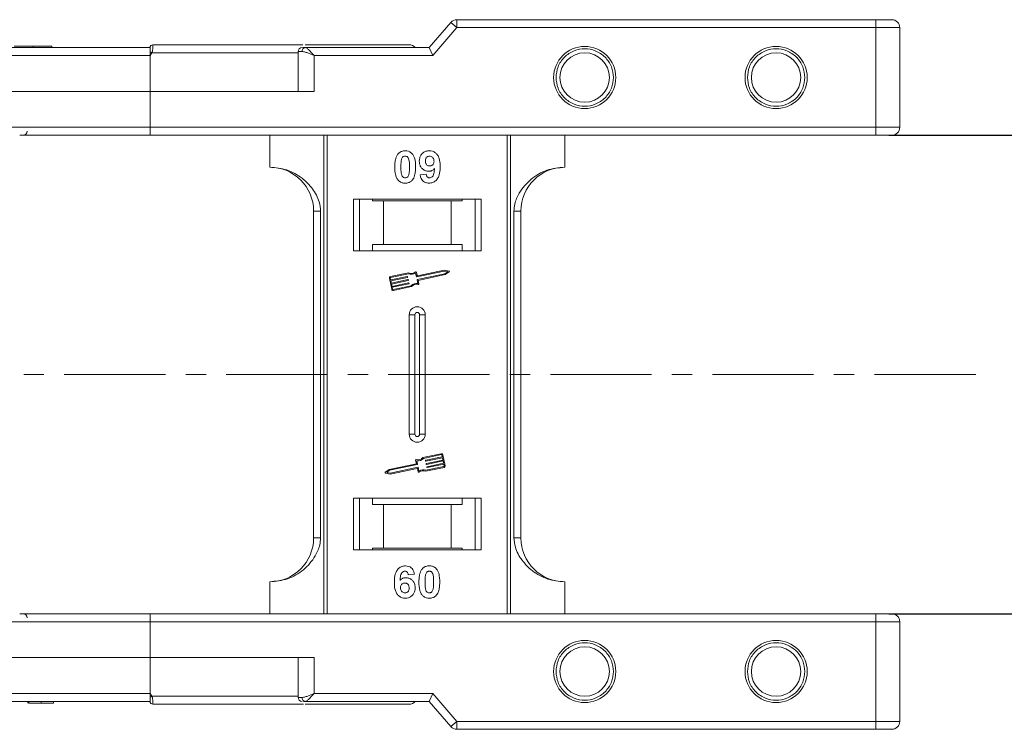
# Model space of a CAD drawing. Header units: millimetres. Extents: x 1675 to 3137, y 343 to 1376.
# Tile 30 of 84: x 2854 to 2977, y 602 to 691. Entities that reach past the tile are written whole.
import ezdxf

# ---------------------------------------------------------------- set-up
doc = ezdxf.new("R2010")
doc.units = ezdxf.units.MM
doc.linetypes.add('CENTERX2', pattern=[20.32, 12.7, -2.54, 2.54, -2.54])
doc.styles.get("Standard").update_dxf_attribs({"font": '仿宋_GB2312.ttf', "width": 0.8})
doc.dimstyles.new('副本 ISO-45.1', dxfattribs={"dimtxt": 10, "dimasz": 9, "dimexe": 6.5, "dimexo": 0.625, "dimgap": 2.5, "dimtad": 1, "dimdsep": 46, "dimtxsty": 'Standard', "dimcen": 2.5, "dimadec": 0, "dimazin": 0, "dimtfac": 1, "dimtmove": 0, "dimatfit": 3, "dimfxl": 0, "dimarcsym": 0})

# ---------------------------------------------------------------- blocks, each defined once
blk = doc.blocks.new('*D2417')
at = {"color": 0, "lineweight": -2}
for p, q in [((2962.63, 676.94), (3016.11, 676.94)), ((3009.61, 625.94), (3009.61, 667.94)), ((2962.63, 616.94), (3016.11, 616.94))]:
    blk.add_line(p, q, dxfattribs=at)
at = {"color": 0, "lineweight": 9}
for points in [[(3008.11, 667.94), (3011.11, 667.94), (3009.61, 676.94)], [(3008.11, 625.94), (3011.11, 625.94), (3009.61, 616.94)]]:
    blk.add_solid(points, dxfattribs=at)
at = {"layer": 'Defpoints', "color": 0, "lineweight": 9}
for p in [(2962.01, 676.94), (3009.61, 676.94), (2962.01, 616.94)]:
    blk.add_point(p, dxfattribs=at)
at = {"color": 0, "lineweight": 9, "insert": (3002.11, 646.94), "char_height": 10, "attachment_point": 5, "rotation": 90}
blk.add_mtext('60', dxfattribs=at)

msp = doc.modelspace()

# ---------------------------------------------------------------- linework, layer by layer
at = {"color": 7, "linetype": 'Continuous', "lineweight": 15}
for p, q in [((2907.707, 691.087), (2905.006, 687.936)), ((2905.466, 686.936), (2908.466, 690.436)), ((2908.466, 690.436), (2907.707, 691.087)), ((2908.466, 690.436), (2908.466, 691.436)), ((2961.006, 691.436), (2908.466, 691.436)), ((2908.466, 690.436), (2961.006, 690.436)), ((2961.006, 690.436), (2961.006, 691.436)), ((2961.006, 690.436), (2961.006, 677.936)), ((2964.006, 690.436), (2961.006, 690.436)), ((2964.006, 677.936), (2964.006, 690.436)), ((2870.006, 687.936), (2821.3, 687.936)), ((2855.321, 687.936), (2855.321, 688.136)), ((2857.686, 687.936), (2857.686, 688.136)), ((2870.006, 687.934), (2870.006, 687.936)), ((2870.356, 688.286), (2870.356, 688.286)), ((2905.006, 687.936), (2889.451, 687.936)), ((2905.006, 687.936), (2905.466, 686.936)), ((2822.418, 686.936), (2870.006, 686.936)), ((2870.24, 687.286), (2870.006, 686.936)), ((2870.006, 686.936), (2870.006, 682.436)), ((2888.569, 687.286), (2870.24, 687.286)), ((2888.569, 687.436), (2888.569, 682.436)), ((2889.078, 687.436), (2888.569, 687.436)), ((2890.569, 686.936), (2905.466, 686.936)), ((2890.569, 682.436), (2890.569, 686.936)), ((2870.006, 682.436), (2850.594, 682.436)), ((2870.006, 677.936), (2870.006, 682.436)), ((2870.006, 682.436), (2890.569, 682.436)), ((2870.006, 677.936), (2852.594, 677.936)), ((2961.006, 677.936), (2870.006, 677.936)), ((2870.006, 676.936), (2870.006, 677.936)), ((2964.006, 677.936), (2961.006, 677.936)), ((2961.006, 676.936), (2961.006, 677.936)), ((2961.006, 676.936), (2870.006, 676.936)), ((2885.006, 676.936), (2885.006, 672.936)), ((2891.799, 676.936), (2891.799, 616.936)), ((2892.218, 616.936), (2892.218, 676.936)), ((2914.794, 676.936), (2914.794, 616.936)), ((2915.213, 616.936), (2915.213, 676.936)), ((2922.006, 672.936), (2922.006, 676.936)), ((2903.865, 671.98), (2904.634, 672.065)), ((2911.506, 668.936), (2895.506, 668.936)), ((2895.506, 668.936), (2895.506, 662.436)), ((2896.256, 668.936), (2896.256, 662.436)), ((2897.892, 668.736), (2897.892, 668.936)), ((2899.256, 668.736), (2897.892, 668.736)), ((2899.256, 663.236), (2899.256, 668.736)), ((2907.756, 668.736), (2899.256, 668.736)), ((2907.756, 668.736), (2907.756, 663.236)), ((2909.12, 668.736), (2907.756, 668.736)), ((2909.12, 668.936), (2909.12, 668.736)), ((2910.756, 662.436), (2910.756, 668.936)), ((2911.506, 662.436), (2911.506, 668.936)), ((2890.506, 667.436), (2891.391, 667.436)), ((2890.506, 667.436), (2890.506, 626.436)), ((2891.391, 626.436), (2891.391, 667.436)), ((2915.621, 667.436), (2915.621, 626.436)), ((2916.506, 667.436), (2915.621, 667.436)), ((2916.506, 626.436), (2916.506, 667.436)), ((2897.892, 663.236), (2899.256, 663.236)), ((2897.892, 662.436), (2897.892, 663.236)), ((2899.256, 663.236), (2907.756, 663.236)), ((2907.756, 663.236), (2909.12, 663.236)), ((2909.12, 663.236), (2909.12, 662.436)), ((2895.506, 662.436), (2911.506, 662.436)), ((2902.424, 659.689), (2900.145, 659.208)), ((2902.412, 659.567), (2900.17, 659.093)), ((2903.398, 659.205), (2903.305, 659.649)), ((2903.489, 659.344), (2903.401, 659.76)), ((2906.895, 659.914), (2903.433, 659.182)), ((2903.506, 658.838), (2906.967, 659.569)), ((2906.894, 660.033), (2903.524, 659.321)), ((2903.616, 658.741), (2907.015, 659.459)), ((2907.495, 659.916), (2906.894, 660.033)), ((2907.337, 659.827), (2906.895, 659.914)), ((2906.967, 659.569), (2907.337, 659.827)), ((2907.015, 659.459), (2907.517, 659.81)), ((2900.01, 658.999), (2900.301, 657.62)), ((2900.124, 659.023), (2900.173, 658.794)), ((2900.173, 658.794), (2902.256, 659.234)), ((2902.28, 659.119), (2900.197, 658.679)), ((2900.197, 658.679), (2900.258, 658.391)), ((2900.258, 658.391), (2902.341, 658.831)), ((2902.365, 658.716), (2900.282, 658.276)), ((2900.282, 658.276), (2900.343, 657.989)), ((2900.343, 657.989), (2902.425, 658.429)), ((2902.45, 658.314), (2900.367, 657.874)), ((2902.29, 659.211), (2902.302, 659.153)), ((2902.375, 658.809), (2902.387, 658.751)), ((2902.46, 658.407), (2902.472, 658.349)), ((2903.577, 658.359), (2903.483, 658.803)), ((2903.71, 658.296), (2903.616, 658.741)), ((2900.367, 657.874), (2900.416, 657.645)), ((2900.485, 657.599), (2902.728, 658.073)), ((2900.51, 657.484), (2902.788, 657.966)), ((2902.506, 654.436), (2902.506, 639.436)), ((2902.506, 654.436), (2903.221, 654.436)), ((2903.221, 654.436), (2903.221, 639.436)), ((2903.791, 639.436), (2903.791, 654.436)), ((2904.506, 654.436), (2903.791, 654.436)), ((2904.506, 639.436), (2904.506, 654.436)), ((2903.221, 639.436), (2902.506, 639.436)), ((2904.506, 639.436), (2903.791, 639.436)), ((2903.302, 636.191), (2903.396, 635.746)), ((2903.435, 636.129), (2903.529, 635.685)), ((2906.502, 637.003), (2904.224, 636.522)), ((2906.527, 636.888), (2904.284, 636.414)), ((2904.552, 636.081), (2904.54, 636.138)), ((2904.562, 636.173), (2906.645, 636.613)), ((2906.669, 636.498), (2904.587, 636.058)), ((2904.647, 635.771), (2906.73, 636.211)), ((2906.754, 636.096), (2904.672, 635.656)), ((2906.645, 636.613), (2906.596, 636.843)), ((2906.73, 636.211), (2906.669, 636.498)), ((2907.003, 635.488), (2906.711, 636.867)), ((2906.815, 635.809), (2906.754, 636.096)), ((2899.997, 635.028), (2899.495, 634.677)), ((2900.045, 634.918), (2899.675, 634.66)), ((2899.675, 634.66), (2900.118, 634.574)), ((2903.396, 635.746), (2899.997, 635.028)), ((2903.506, 635.65), (2900.045, 634.918)), ((2900.118, 634.574), (2903.579, 635.305)), ((2900.118, 634.454), (2903.488, 635.166)), ((2903.523, 635.143), (2903.611, 634.727)), ((2903.614, 635.282), (2903.707, 634.838)), ((2904.588, 634.798), (2906.867, 635.279)), ((2904.6, 634.92), (2906.842, 635.394)), ((2904.637, 635.679), (2904.625, 635.736)), ((2904.722, 635.276), (2904.71, 635.334)), ((2904.732, 635.369), (2906.815, 635.809)), ((2906.839, 635.694), (2904.757, 635.254)), ((2906.888, 635.464), (2906.839, 635.694)), ((2899.517, 634.572), (2900.118, 634.454)), ((2911.506, 631.436), (2895.506, 631.436)), ((2895.506, 631.436), (2895.506, 624.936)), ((2896.256, 631.436), (2896.256, 624.936)), ((2897.892, 630.636), (2897.892, 631.436)), ((2909.12, 631.436), (2909.12, 630.636)), ((2910.756, 624.936), (2910.756, 631.436)), ((2911.506, 624.936), (2911.506, 631.436)), ((2899.256, 630.636), (2897.892, 630.636)), ((2899.256, 625.136), (2899.256, 630.636)), ((2907.756, 630.636), (2899.256, 630.636)), ((2907.756, 630.636), (2907.756, 625.136)), ((2909.12, 630.636), (2907.756, 630.636)), ((2890.506, 626.436), (2891.391, 626.436)), ((2915.621, 626.436), (2916.506, 626.436)), ((2895.506, 624.936), (2911.506, 624.936)), ((2897.892, 625.136), (2899.256, 625.136)), ((2897.892, 624.936), (2897.892, 625.136)), ((2899.256, 625.136), (2907.756, 625.136)), ((2907.756, 625.136), (2909.12, 625.136)), ((2909.12, 625.136), (2909.12, 624.936)), ((2903.147, 621.892), (2902.378, 621.808)), ((2885.006, 616.936), (2885.006, 620.936)), ((2922.006, 620.936), (2922.006, 616.936)), ((2870.006, 616.936), (2870.006, 615.936)), ((2870.006, 616.936), (2961.006, 616.936)), ((2961.006, 615.936), (2961.006, 616.936)), ((2852.594, 615.936), (2870.006, 615.936)), ((2870.006, 611.436), (2870.006, 615.936)), ((2870.006, 615.936), (2961.006, 615.936)), ((2961.006, 615.936), (2961.006, 603.436)), ((2961.006, 615.936), (2964.006, 615.936)), ((2964.006, 603.436), (2964.006, 615.936)), ((2850.594, 611.436), (2870.006, 611.436)), ((2890.569, 611.436), (2870.006, 611.436)), ((2870.006, 611.436), (2870.006, 606.936)), ((2888.569, 611.436), (2888.569, 606.436)), ((2890.569, 606.936), (2890.569, 611.436)), ((2870.006, 606.936), (2822.418, 606.936)), ((2870.006, 606.936), (2870.24, 606.586)), ((2870.24, 606.586), (2888.569, 606.586)), ((2889.078, 606.436), (2888.569, 606.436)), ((2905.466, 606.936), (2890.569, 606.936)), ((2905.006, 605.936), (2905.466, 606.936)), ((2908.466, 603.436), (2905.466, 606.936)), ((2821.3, 605.936), (2870.006, 605.936)), ((2854.673, 605.936), (2854.673, 605.736)), ((2854.782, 605.936), (2854.782, 605.736)), ((2856.333, 605.936), (2856.333, 605.736)), ((2857.878, 605.936), (2857.878, 605.736)), ((2870.356, 605.586), (2870.356, 605.586)), ((2889.239, 605.936), (2889.451, 605.936)), ((2889.451, 605.936), (2905.006, 605.936)), ((2905.006, 605.936), (2907.707, 602.786)), ((2907.707, 602.786), (2908.466, 603.436)), ((2961.006, 603.436), (2908.466, 603.436)), ((2908.466, 603.436), (2908.466, 602.436)), ((2961.006, 603.436), (2964.006, 603.436)), ((2961.006, 602.436), (2961.006, 603.436)), ((2908.466, 602.436), (2961.006, 602.436))]:
    msp.add_line(p, q, dxfattribs=at)
at = {"color": 1, "linetype": 'CENTERX2', "lineweight": 13}
msp.add_line((2973.536, 646.936), (2135.453, 646.936), dxfattribs=at)
at = {"color": 7, "linetype": 'Continuous', "lineweight": 15}
for centre, radius in [((2924.506, 684.186), 3.9), ((2948.506, 684.186), 3.9), ((2924.506, 684.186), 3.1), ((2948.506, 684.186), 3.1), ((2924.506, 609.686), 3.9), ((2924.506, 609.686), 3.1), ((2948.506, 609.686), 3.9), ((2948.506, 609.686), 3.1)]:
    msp.add_circle(centre, radius, dxfattribs=at)
for centre, radius, start, end in [((2908.466, 690.436), 1, 90, 139.39871), ((2963.006, 690.436), 1, 0, 90), ((2870.356, 687.936), 0.35, 89.99809, 179.99959), ((2889.069, 687.436), 0.5, 90, 180), ((2889.526, 687.492), 0.451, 99.5202, 187.08135), ((2902.506, 687.286), 1, 41.2946, 90), ((2834.462, 620.359), 75.89, 61.87179, 62.07191), ((2963.006, 677.936), 1, 270, 0), ((2854.078, 677.436), 0.5, 270, 0), ((2885.006, 667.436), 5.5, 0, 90), ((2922.006, 667.436), 5.5, 90, 180), ((2902.777, 660.487), 0.99, 248.37041, 302.16635), ((2902.777, 660.487), 0.873, 246.11204, 307.44471), ((2903.344, 659.748), 0.0587, 11.9297, 127.44471), ((2907.484, 659.858), 0.0587, 304.95116, 78.90824), ((2900.182, 659.036), 0.176, 101.9297, 191.9297), ((2900.182, 659.036), 0.0587, 101.9297, 191.9297), ((2902.262, 659.205), 0.0294, 11.9297, 101.9297), ((2902.274, 659.147), 0.0294, 281.9297, 11.9297), ((2902.347, 658.803), 0.0294, 11.9297, 101.9297), ((2902.359, 658.745), 0.0294, 281.9297, 11.9297), ((2902.432, 658.4), 0.0294, 11.9297, 101.9297), ((2902.444, 658.343), 0.0294, 281.9297, 11.9297), ((2903.434, 657.379), 0.99, 81.69305, 135.48899), ((2903.434, 657.379), 0.873, 76.41469, 137.74736), ((2903.427, 659.211), 0.0294, 191.9297, 281.9297), ((2903.512, 658.809), 0.0294, 101.9297, 191.9297), ((2903.518, 659.35), 0.0294, 191.9297, 281.9297), ((2903.653, 658.284), 0.0587, 256.41469, 11.9297), ((2900.473, 657.657), 0.176, 191.9297, 281.9297), ((2900.473, 657.657), 0.0587, 191.9297, 281.9297), ((2903.506, 654.436), 1, 0, 180), ((2903.506, 654.436), 0.285, 0, 180), ((2903.506, 639.436), 1, 180, 0), ((2903.506, 639.436), 0.285, 180, 0), ((2903.359, 636.203), 0.0587, 76.41469, 191.9297), ((2903.578, 637.108), 0.873, 256.41469, 317.74736), ((2903.578, 637.108), 0.99, 261.69305, 315.48899), ((2904.568, 636.144), 0.0294, 101.9297, 191.9297), ((2904.581, 636.087), 0.0294, 191.9297, 281.9297), ((2906.539, 636.831), 0.176, 11.9297, 101.9297), ((2906.539, 636.831), 0.0587, 11.9297, 101.9297), ((2899.529, 634.629), 0.0587, 124.95116, 258.90824), ((2903.494, 635.137), 0.0294, 11.9297, 101.9297), ((2903.5, 635.678), 0.0294, 281.9297, 11.9297), ((2903.585, 635.276), 0.0294, 11.9297, 101.9297), ((2903.668, 634.74), 0.0587, 191.9297, 307.44471), ((2904.235, 634), 0.873, 66.11204, 127.44471), ((2904.235, 634), 0.99, 68.37041, 122.16635), ((2904.653, 635.742), 0.0294, 101.9297, 191.9297), ((2904.665, 635.685), 0.0294, 191.9297, 281.9297), ((2904.738, 635.34), 0.0294, 101.9297, 191.9297), ((2904.75, 635.282), 0.0294, 191.9297, 281.9297), ((2906.83, 635.452), 0.0587, 281.9297, 11.9297), ((2906.83, 635.452), 0.176, 281.9297, 11.9297), ((2885.006, 626.436), 5.5, 270, 0), ((2922.006, 626.436), 5.5, 180, 270), ((2854.078, 616.436), 0.5, 0, 90), ((2963.006, 615.936), 1, 0, 90), ((2834.462, 673.513), 75.89, 297.92809, 298.12821), ((2889.069, 606.436), 0.5, 180, 270), ((2889.526, 606.381), 0.451, 172.91865, 260.4798), ((2870.356, 605.936), 0.35, 180.00041, 270.00191), ((2902.506, 606.586), 1, 270, 319.04573), ((2908.466, 603.436), 1, 220.60129, 270), ((2963.006, 603.436), 1, 270, 0)]:
    msp.add_arc(centre, radius, start, end, dxfattribs=at)
for points, knots in [([(2963.006, 691.436), (2962.979, 691.436), (2962.938, 691.436), (2962.689, 691.436), (2962.43, 691.436), (2962.112, 691.436), (2961.646, 691.436), (2961.258, 691.436), (2961.006, 691.436)], [0, 0, 0, 0, 0.2394429, 0.3698071, 0.5000001, 0.6303641, 0.7605571, 1, 1, 1, 1]), ([(2855.321, 688.136), (2855.187, 688.136), (2854.784, 688.136), (2854.123, 688.136), (2853.502, 688.136), (2853.077, 688.136), (2852.951, 688.136), (2852.944, 688.136), (2852.942, 688.136)], [0, 0, 0, 0, 0.1021706, 0.3092201, 0.51365, 0.6922749, 0.9324126, 1, 1, 1, 1]), ([(2857.686, 688.136), (2857.682, 688.136), (2857.672, 688.136), (2857.53, 688.136), (2857.138, 688.136), (2856.564, 688.136), (2855.925, 688.136), (2855.503, 688.136), (2855.321, 688.136)], [0, 0, 0, 0, 0.1018882, 0.3073435, 0.4929627, 0.6786474, 0.8607914, 1, 1, 1, 1]), ([(2870.006, 687.411), (2870.006, 687.503), (2870.006, 687.688), (2870.006, 687.85), (2870.006, 687.881), (2870.006, 687.89)], [0, 0, 0, 0, 0.412717, 0.8254516, 1, 1, 1, 1]), ([(2870.356, 688.286), (2870.356, 688.279), (2870.357, 688.266), (2870.356, 688.163), (2870.354, 688.017), (2870.343, 687.834), (2870.323, 687.651), (2870.294, 687.464), (2870.257, 687.342), (2870.24, 687.286)], [0, 0, 0, 0, 0.1718456, 0.312445, 0.4991009, 0.6298393, 0.7575038, 0.8890244, 1, 1, 1, 1]), ([(2889.168, 688.286), (2888.779, 688.286), (2887.565, 688.286), (2885.186, 688.286), (2881.973, 688.286), (2878.322, 688.286), (2874.335, 688.286), (2871.669, 688.286), (2870.356, 688.286)], [0, 0, 0, 0, 0.0761662, 0.2372998, 0.3984073, 0.6046388, 0.8052959, 1, 1, 1, 1]), ([(2889.451, 687.936), (2889.334, 687.936), (2889.208, 687.936), (2889.173, 687.936), (2889.171, 687.936)], [0, 0, 0, 0, 0.93147, 1, 1, 1, 1]), ([(2889.451, 687.936), (2889.519, 687.92), (2889.663, 687.884), (2889.942, 687.634), (2890.251, 687.304), (2890.463, 687.059), (2890.569, 686.936)], [0, 0, 0, 0, 0.2343503, 0.4981953, 0.748869, 1, 1, 1, 1]), ([(2902.506, 688.286), (2902.46, 688.286), (2902.366, 688.286), (2901.596, 688.286), (2900.43, 688.286), (2898.958, 688.286), (2897.312, 688.286), (2895.364, 688.286), (2892.867, 688.286), (2890.717, 688.286), (2889.454, 688.286)], [0, 0, 0, 0, 0.1309531, 0.2659015, 0.4045794, 0.5129439, 0.6212909, 0.7319266, 0.8425444, 1, 1, 1, 1]), ([(2920.906, 684.186), (2920.954, 684.639), (2921.029, 685.338), (2921.477, 686.177), (2921.942, 686.749), (2922.515, 687.217), (2923.354, 687.651), (2924.506, 687.874), (2925.658, 687.651), (2926.497, 687.217), (2927.069, 686.749), (2927.535, 686.177), (2927.983, 685.338), (2928.058, 684.639), (2928.106, 684.186)], [0, 0, 0, 0, 0.11972147, 0.18483695, 0.24999998, 0.31511548, 0.38027853, 0.5, 0.61972147, 0.68483695, 0.74999998, 0.81511548, 0.88027853, 1, 1, 1, 1]), ([(2944.906, 684.186), (2944.954, 684.639), (2945.029, 685.338), (2945.477, 686.177), (2945.942, 686.749), (2946.515, 687.217), (2947.354, 687.651), (2948.506, 687.874), (2949.658, 687.651), (2950.497, 687.217), (2951.069, 686.749), (2951.535, 686.177), (2951.983, 685.338), (2952.058, 684.639), (2952.106, 684.186)], [0, 0, 0, 0, 0.11972147, 0.18483695, 0.24999998, 0.31511548, 0.38027853, 0.5, 0.61972147, 0.68483695, 0.74999998, 0.81511548, 0.88027853, 1, 1, 1, 1]), ([(2890.569, 686.936), (2890.299, 687.053), (2889.881, 687.233), (2889.383, 687.405), (2889.173, 687.426), (2889.078, 687.436)], [0, 0, 0, 0, 0.4984129, 0.772928, 1, 1, 1, 1]), ([(2928.106, 684.186), (2928.058, 683.734), (2927.983, 683.035), (2927.535, 682.196), (2927.07, 681.624), (2926.497, 681.155), (2925.658, 680.721), (2924.506, 680.499), (2923.354, 680.721), (2922.515, 681.155), (2921.943, 681.623), (2921.477, 682.195), (2921.029, 683.035), (2920.954, 683.734), (2920.906, 684.186)], [0, 0, 0, 0, 0.11972147, 0.18483695, 0.24999998, 0.31511548, 0.38027853, 0.5, 0.61972147, 0.68483695, 0.74999998, 0.81511548, 0.88027853, 1, 1, 1, 1]), ([(2952.106, 684.186), (2952.058, 683.734), (2951.983, 683.035), (2951.535, 682.196), (2951.07, 681.624), (2950.497, 681.155), (2949.658, 680.721), (2948.506, 680.499), (2947.354, 680.721), (2946.515, 681.155), (2945.943, 681.623), (2945.477, 682.195), (2945.029, 683.035), (2944.954, 683.734), (2944.906, 684.186)], [0, 0, 0, 0, 0.11972147, 0.18483695, 0.24999998, 0.31511548, 0.38027853, 0.5, 0.61972147, 0.68483695, 0.74999998, 0.81511548, 0.88027853, 1, 1, 1, 1]), ([(2870.006, 676.936), (2868.685, 676.936), (2866.002, 676.936), (2861.978, 676.936), (2858.308, 676.936), (2855.518, 676.936), (2854.117, 676.936), (2853.654, 676.936)], [0, 0, 0, 0, 0.2309632, 0.4690891, 0.7139221, 0.9052997, 1, 1, 1, 1]), ([(2963.006, 676.936), (2962.979, 676.936), (2962.938, 676.936), (2962.689, 676.936), (2962.43, 676.936), (2962.112, 676.936), (2961.646, 676.936), (2961.258, 676.936), (2961.006, 676.936)], [0, 0, 0, 0, 0.23944295, 0.36963586, 0.49999992, 0.63019291, 0.76055705, 1, 1, 1, 1]), ([(2900.686, 672.964), (2900.688, 673.097), (2900.693, 673.4), (2900.765, 673.929), (2900.905, 674.352), (2901.064, 674.559), (2901.081, 674.581)], [0, 0, 0, 0, 0.2367308, 0.5375555, 0.9496679, 1, 1, 1, 1]), ([(2901.081, 674.581), (2901.126, 674.632), (2901.216, 674.733), (2901.385, 674.849), (2901.573, 674.932), (2901.743, 674.97), (2901.884, 674.985), (2901.957, 674.987), (2901.993, 674.988)], [0, 0, 0, 0, 0.1937762, 0.3936, 0.5878635, 0.7889077, 0.894169, 1, 1, 1, 1]), ([(2901.54, 673.928), (2901.564, 673.998), (2901.602, 674.11), (2901.71, 674.235), (2901.834, 674.302), (2901.933, 674.318), (2901.987, 674.321), (2901.993, 674.321)], [0, 0, 0, 0, 0.33480351, 0.54256063, 0.75038199, 0.9707212, 1, 1, 1, 1]), ([(2901.993, 674.988), (2902.128, 674.977), (2902.4, 674.957), (2902.753, 674.758), (2903.024, 674.465), (2903.276, 673.865), (2903.29, 673.342), (2903.301, 672.956)], [0, 0, 0, 0, 0.147566, 0.2966882, 0.4312776, 0.580404, 1, 1, 1, 1]), ([(2901.993, 674.321), (2902.05, 674.315), (2902.152, 674.306), (2902.284, 674.229), (2902.397, 674.081), (2902.493, 673.807), (2902.527, 673.414), (2902.53, 673.115), (2902.532, 672.964)], [0, 0, 0, 0, 0.10461361, 0.18881412, 0.27351189, 0.44412695, 0.71948087, 1, 1, 1, 1]), ([(2903.762, 673.683), (2903.77, 673.818), (2903.786, 674.088), (2903.953, 674.467), (2904.233, 674.763), (2904.604, 674.958), (2904.878, 674.977), (2905.02, 674.988)], [0, 0, 0, 0, 0.1979267, 0.3977284, 0.5974133, 0.7905838, 1, 1, 1, 1]), ([(2904.532, 673.722), (2904.536, 673.809), (2904.542, 673.947), (2904.617, 674.126), (2904.726, 674.234), (2904.869, 674.308), (2904.976, 674.316), (2905.036, 674.321)], [0, 0, 0, 0, 0.29132017, 0.46553926, 0.64163153, 0.79866396, 1, 1, 1, 1]), ([(2905.02, 674.988), (2905.156, 674.977), (2905.427, 674.956), (2905.788, 674.753), (2906.079, 674.448), (2906.319, 673.913), (2906.374, 673.404), (2906.377, 673.049), (2906.378, 672.99)], [0, 0, 0, 0, 0.148288, 0.2977445, 0.4437132, 0.6077915, 0.9347078, 1, 1, 1, 1]), ([(2905.036, 674.321), (2905.103, 674.314), (2905.241, 674.299), (2905.415, 674.183), (2905.543, 674.025), (2905.6, 673.842), (2905.606, 673.721), (2905.609, 673.665)], [0, 0, 0, 0, 0.2079545, 0.4204057, 0.6273197, 0.8277075, 1, 1, 1, 1]), ([(2891.391, 667.436), (2891.348, 667.827), (2891.237, 668.826), (2890.413, 670.28), (2889.043, 671.693), (2887.178, 672.729), (2885.727, 672.868), (2885.006, 672.936)], [0, 0, 0, 0, 0.12571337, 0.32127574, 0.5244662, 0.76348402, 1, 1, 1, 1]), ([(2901.078, 671.347), (2901.039, 671.402), (2900.959, 671.511), (2900.851, 671.748), (2900.761, 672.056), (2900.711, 672.393), (2900.689, 672.697), (2900.687, 672.875), (2900.686, 672.964)], [0, 0, 0, 0, 0.11844057, 0.2393457, 0.45959323, 0.68492476, 0.84223987, 1, 1, 1, 1]), ([(2901.455, 672.964), (2901.455, 673.03), (2901.456, 673.164), (2901.462, 673.344), (2901.472, 673.505), (2901.486, 673.647), (2901.505, 673.789), (2901.529, 673.882), (2901.54, 673.928)], [0, 0, 0, 0, 0.2059417, 0.4119594, 0.558149, 0.7045024, 0.8518015, 1, 1, 1, 1]), ([(2901.993, 671.603), (2901.925, 671.611), (2901.815, 671.624), (2901.687, 671.712), (2901.582, 671.865), (2901.49, 672.14), (2901.461, 672.529), (2901.457, 672.818), (2901.455, 672.964)], [0, 0, 0, 0, 0.1253702, 0.2022903, 0.2791788, 0.4647576, 0.7305818, 1, 1, 1, 1]), ([(2902.532, 672.964), (2902.531, 672.897), (2902.53, 672.764), (2902.524, 672.583), (2902.514, 672.421), (2902.5, 672.279), (2902.482, 672.136), (2902.458, 672.042), (2902.446, 671.996)], [0, 0, 0, 0, 0.2052705, 0.4106164, 0.5571497, 0.7038442, 0.8514711, 1, 1, 1, 1]), ([(2903.301, 672.956), (2903.299, 672.822), (2903.293, 672.519), (2903.223, 672), (2903.084, 671.58), (2902.928, 671.373), (2902.905, 671.343)], [0, 0, 0, 0, 0.2372812, 0.5385907, 0.9326774, 1, 1, 1, 1]), ([(2904.944, 672.424), (2904.809, 672.436), (2904.537, 672.461), (2904.186, 672.677), (2903.918, 672.983), (2903.78, 673.337), (2903.768, 673.579), (2903.762, 673.683)], [0, 0, 0, 0, 0.2101886, 0.42177326, 0.62360346, 0.83703437, 1, 1, 1, 1]), ([(2905.074, 673.09), (2905.007, 673.096), (2904.881, 673.107), (2904.717, 673.201), (2904.606, 673.332), (2904.541, 673.513), (2904.535, 673.644), (2904.532, 673.722)], [0, 0, 0, 0, 0.2139369, 0.3980753, 0.5830907, 0.7516657, 1, 1, 1, 1]), ([(2906.378, 672.99), (2906.375, 672.857), (2906.366, 672.455), (2906.276, 671.9), (2905.997, 671.391), (2905.651, 671.089), (2905.281, 670.951), (2905.047, 670.94), (2904.963, 670.936)], [0, 0, 0, 0, 0.1423372, 0.4291269, 0.5899433, 0.7512055, 0.9098946, 1, 1, 1, 1]), ([(2905.609, 673.665), (2905.604, 673.586), (2905.596, 673.453), (2905.51, 673.284), (2905.39, 673.175), (2905.24, 673.101), (2905.13, 673.094), (2905.074, 673.09)], [0, 0, 0, 0, 0.2673945, 0.4472142, 0.6271221, 0.8130653, 1, 1, 1, 1]), ([(2922.006, 672.936), (2921.246, 672.86), (2919.726, 672.707), (2917.704, 671.517), (2916.372, 669.967), (2915.712, 668.523), (2915.645, 667.73), (2915.621, 667.436)], [0, 0, 0, 0, 0.2490962, 0.4982428, 0.745205, 0.90541, 1, 1, 1, 1]), ([(2902.446, 671.996), (2902.423, 671.927), (2902.385, 671.815), (2902.277, 671.69), (2902.155, 671.624), (2902.056, 671.605), (2902.002, 671.603), (2901.993, 671.603)], [0, 0, 0, 0, 0.3336776, 0.5404125, 0.7472639, 0.9612091, 1, 1, 1, 1]), ([(2904.963, 670.936), (2904.827, 670.948), (2904.581, 670.968), (2904.268, 671.149), (2904.025, 671.429), (2903.911, 671.727), (2903.875, 671.926), (2903.865, 671.98)], [0, 0, 0, 0, 0.2427882, 0.4388655, 0.6348012, 0.9009361, 1, 1, 1, 1]), ([(2904.634, 672.065), (2904.648, 671.985), (2904.668, 671.862), (2904.758, 671.718), (2904.863, 671.64), (2904.97, 671.607), (2905.036, 671.604), (2905.061, 671.603)], [0, 0, 0, 0, 0.3447142, 0.5290593, 0.7142089, 0.8921959, 1, 1, 1, 1]), ([(2905.667, 672.758), (2905.621, 672.71), (2905.527, 672.611), (2905.38, 672.522), (2905.254, 672.47), (2905.155, 672.443), (2905.051, 672.427), (2904.98, 672.425), (2904.944, 672.424)], [0, 0, 0, 0, 0.24349124, 0.49626585, 0.61820988, 0.7417038, 0.87015842, 1, 1, 1, 1]), ([(2905.061, 671.603), (2905.115, 671.608), (2905.224, 671.619), (2905.375, 671.718), (2905.516, 671.888), (2905.626, 672.25), (2905.65, 672.551), (2905.667, 672.758)], [0, 0, 0, 0, 0.1120155, 0.2243547, 0.3677679, 0.565827, 1, 1, 1, 1]), ([(2901.993, 670.936), (2901.926, 670.939), (2901.792, 670.943), (2901.594, 670.987), (2901.403, 671.065), (2901.258, 671.163), (2901.152, 671.261), (2901.103, 671.319), (2901.078, 671.347)], [0, 0, 0, 0, 0.1926347, 0.388697, 0.5820148, 0.7830443, 0.8909593, 1, 1, 1, 1]), ([(2902.905, 671.343), (2902.861, 671.292), (2902.771, 671.191), (2902.602, 671.075), (2902.413, 670.992), (2902.244, 670.954), (2902.102, 670.939), (2902.03, 670.937), (2901.993, 670.936)], [0, 0, 0, 0, 0.1937693, 0.3935642, 0.587886, 0.7891312, 0.8942826, 1, 1, 1, 1]), ([(2885.006, 620.936), (2885.766, 621.013), (2887.286, 621.166), (2889.308, 622.355), (2890.64, 623.906), (2891.3, 625.35), (2891.367, 626.142), (2891.391, 626.436)], [0, 0, 0, 0, 0.24909619, 0.49824278, 0.74520496, 0.90540997, 1, 1, 1, 1]), ([(2915.621, 626.436), (2915.664, 626.046), (2915.775, 625.047), (2916.599, 623.593), (2917.969, 622.18), (2919.834, 621.143), (2921.285, 621.005), (2922.006, 620.936)], [0, 0, 0, 0, 0.1257134, 0.3212757, 0.5244662, 0.763484, 1, 1, 1, 1]), ([(2900.634, 620.883), (2900.637, 621.016), (2900.646, 621.417), (2900.736, 621.973), (2901.015, 622.482), (2901.361, 622.784), (2901.731, 622.922), (2901.965, 622.933), (2902.049, 622.936)], [0, 0, 0, 0, 0.1423372, 0.4291269, 0.5899433, 0.7512055, 0.9098946, 1, 1, 1, 1]), ([(2902.049, 622.936), (2902.185, 622.926), (2902.431, 622.906), (2902.744, 622.722), (2902.985, 622.446), (2903.101, 622.149), (2903.137, 621.95), (2903.147, 621.892)], [0, 0, 0, 0, 0.24269082, 0.43900235, 0.63500599, 0.89505866, 1, 1, 1, 1]), ([(2903.711, 620.917), (2903.713, 621.051), (2903.719, 621.354), (2903.791, 621.881), (2903.932, 622.302), (2904.09, 622.507), (2904.107, 622.53)], [0, 0, 0, 0, 0.2373811, 0.5389182, 0.9490817, 1, 1, 1, 1]), ([(2904.107, 622.53), (2904.151, 622.58), (2904.242, 622.682), (2904.41, 622.798), (2904.599, 622.881), (2904.768, 622.919), (2904.91, 622.934), (2904.982, 622.936), (2905.019, 622.936)], [0, 0, 0, 0, 0.1937762, 0.3936, 0.5878635, 0.7889077, 0.894169, 1, 1, 1, 1]), ([(2905.019, 622.936), (2905.086, 622.934), (2905.22, 622.93), (2905.418, 622.886), (2905.609, 622.808), (2905.754, 622.709), (2905.861, 622.611), (2905.909, 622.554), (2905.934, 622.525)], [0, 0, 0, 0, 0.1926273, 0.3886837, 0.5820134, 0.7832006, 0.8910383, 1, 1, 1, 1]), ([(2905.934, 622.525), (2905.973, 622.471), (2906.053, 622.362), (2906.158, 622.13), (2906.248, 621.834), (2906.298, 621.503), (2906.323, 621.193), (2906.325, 621.004), (2906.327, 620.909)], [0, 0, 0, 0, 0.118432, 0.2393289, 0.4494336, 0.6641784, 0.8318201, 1, 1, 1, 1]), ([(2901.951, 622.27), (2901.897, 622.264), (2901.788, 622.253), (2901.636, 622.153), (2901.494, 621.981), (2901.386, 621.619), (2901.362, 621.319), (2901.345, 621.114)], [0, 0, 0, 0, 0.1120492, 0.2243802, 0.3701146, 0.5702758, 1, 1, 1, 1]), ([(2901.345, 621.114), (2901.391, 621.162), (2901.486, 621.261), (2901.631, 621.352), (2901.758, 621.402), (2901.857, 621.43), (2901.961, 621.446), (2902.032, 621.448), (2902.068, 621.449)], [0, 0, 0, 0, 0.2436536, 0.4957602, 0.6178923, 0.7415029, 0.8700251, 1, 1, 1, 1]), ([(2902.378, 621.808), (2902.365, 621.886), (2902.346, 622.008), (2902.255, 622.152), (2902.15, 622.233), (2902.042, 622.266), (2901.976, 622.269), (2901.951, 622.27)], [0, 0, 0, 0, 0.33384, 0.5245467, 0.7163724, 0.8918244, 1, 1, 1, 1]), ([(2902.068, 621.449), (2902.203, 621.437), (2902.476, 621.412), (2902.824, 621.196), (2903.09, 620.895), (2903.231, 620.542), (2903.244, 620.298), (2903.25, 620.19)], [0, 0, 0, 0, 0.2102159, 0.4219747, 0.6200164, 0.8310369, 1, 1, 1, 1]), ([(2904.48, 620.909), (2904.481, 620.976), (2904.482, 621.109), (2904.488, 621.29), (2904.498, 621.452), (2904.512, 621.594), (2904.53, 621.737), (2904.554, 621.83), (2904.566, 621.877)], [0, 0, 0, 0, 0.20527, 0.4106157, 0.5571475, 0.7038444, 0.8514751, 1, 1, 1, 1]), ([(2904.566, 621.877), (2904.59, 621.946), (2904.628, 622.058), (2904.736, 622.184), (2904.86, 622.25), (2904.959, 622.267), (2905.013, 622.269), (2905.019, 622.27)], [0, 0, 0, 0, 0.3348035, 0.5425606, 0.750382, 0.9707212, 1, 1, 1, 1]), ([(2905.019, 622.27), (2905.076, 622.264), (2905.177, 622.254), (2905.306, 622.179), (2905.416, 622.039), (2905.516, 621.767), (2905.552, 621.371), (2905.556, 621.064), (2905.557, 620.909)], [0, 0, 0, 0, 0.10564606, 0.18622129, 0.26704196, 0.43154058, 0.71270762, 1, 1, 1, 1]), ([(2901.992, 618.885), (2901.856, 618.896), (2901.585, 618.917), (2901.225, 619.118), (2900.933, 619.423), (2900.693, 619.959), (2900.638, 620.469), (2900.635, 620.824), (2900.634, 620.883)], [0, 0, 0, 0, 0.1482689, 0.2976473, 0.4424214, 0.6078512, 0.9356585, 1, 1, 1, 1]), ([(2901.403, 620.207), (2901.408, 620.29), (2901.416, 620.426), (2901.508, 620.595), (2901.63, 620.704), (2901.778, 620.773), (2901.886, 620.779), (2901.938, 620.782)], [0, 0, 0, 0, 0.27672092, 0.45687046, 0.63700743, 0.8240683, 1, 1, 1, 1]), ([(2901.976, 619.552), (2901.909, 619.559), (2901.772, 619.573), (2901.596, 619.69), (2901.47, 619.847), (2901.412, 620.03), (2901.406, 620.149), (2901.403, 620.207)], [0, 0, 0, 0, 0.2079047, 0.4199807, 0.6306256, 0.821735, 1, 1, 1, 1]), ([(2901.938, 620.782), (2902.006, 620.777), (2902.131, 620.767), (2902.291, 620.673), (2902.41, 620.538), (2902.472, 620.353), (2902.478, 620.22), (2902.48, 620.15)], [0, 0, 0, 0, 0.2137567, 0.3949441, 0.5765849, 0.7773109, 1, 1, 1, 1]), ([(2902.48, 620.15), (2902.476, 620.065), (2902.47, 619.927), (2902.397, 619.748), (2902.286, 619.639), (2902.142, 619.565), (2902.035, 619.556), (2901.976, 619.552)], [0, 0, 0, 0, 0.28869741, 0.46355259, 0.63994173, 0.80180841, 1, 1, 1, 1]), ([(2903.25, 620.19), (2903.242, 620.055), (2903.226, 619.785), (2903.061, 619.404), (2902.775, 619.104), (2902.402, 618.914), (2902.129, 618.895), (2901.992, 618.885)], [0, 0, 0, 0, 0.1978309, 0.3972998, 0.5989102, 0.7987412, 1, 1, 1, 1]), ([(2905.019, 618.885), (2904.884, 618.895), (2904.612, 618.916), (2904.258, 619.114), (2903.97, 619.428), (2903.737, 620.039), (2903.722, 620.559), (2903.711, 620.917)], [0, 0, 0, 0, 0.1475277, 0.2965695, 0.43214, 0.6087374, 1, 1, 1, 1]), ([(2905.019, 619.552), (2904.951, 619.56), (2904.841, 619.573), (2904.712, 619.659), (2904.609, 619.81), (2904.516, 620.082), (2904.487, 620.471), (2904.482, 620.763), (2904.48, 620.909)], [0, 0, 0, 0, 0.125351, 0.2021974, 0.2791824, 0.4597421, 0.727968, 1, 1, 1, 1]), ([(2905.472, 619.944), (2905.448, 619.875), (2905.41, 619.764), (2905.303, 619.638), (2905.181, 619.572), (2905.082, 619.554), (2905.027, 619.552), (2905.019, 619.552)], [0, 0, 0, 0, 0.3336776, 0.5404125, 0.7472639, 0.9612091, 1, 1, 1, 1]), ([(2905.557, 620.909), (2905.557, 620.842), (2905.556, 620.709), (2905.55, 620.528), (2905.54, 620.367), (2905.526, 620.226), (2905.507, 620.084), (2905.483, 619.991), (2905.472, 619.944)], [0, 0, 0, 0, 0.2059417, 0.4119594, 0.558149, 0.7045024, 0.8518015, 1, 1, 1, 1]), ([(2906.327, 620.909), (2906.324, 620.776), (2906.319, 620.472), (2906.249, 619.952), (2906.111, 619.53), (2905.953, 619.321), (2905.931, 619.291)], [0, 0, 0, 0, 0.2366286, 0.5373614, 0.9329864, 1, 1, 1, 1]), ([(2905.931, 619.291), (2905.886, 619.241), (2905.796, 619.139), (2905.627, 619.024), (2905.439, 618.941), (2905.269, 618.903), (2905.128, 618.888), (2905.055, 618.886), (2905.019, 618.885)], [0, 0, 0, 0, 0.1937693, 0.3935642, 0.587886, 0.7891312, 0.8942826, 1, 1, 1, 1]), ([(2853.654, 616.936), (2854.117, 616.936), (2855.518, 616.936), (2858.308, 616.936), (2861.977, 616.936), (2866.002, 616.936), (2868.685, 616.936), (2870.006, 616.936)], [0, 0, 0, 0, 0.0946691, 0.2860776, 0.5308835, 0.7690229, 1, 1, 1, 1]), ([(2961.006, 616.936), (2961.258, 616.936), (2961.646, 616.936), (2962.112, 616.936), (2962.43, 616.936), (2962.689, 616.936), (2962.938, 616.936), (2962.979, 616.936), (2963.006, 616.936)], [0, 0, 0, 0, 0.2394429, 0.3696359, 0.4999999, 0.6301929, 0.7605571, 1, 1, 1, 1]), ([(2920.906, 609.686), (2920.954, 610.139), (2921.029, 610.838), (2921.477, 611.677), (2921.942, 612.249), (2922.515, 612.717), (2923.354, 613.151), (2924.506, 613.374), (2925.658, 613.151), (2926.497, 612.717), (2927.069, 612.249), (2927.535, 611.677), (2927.983, 610.838), (2928.058, 610.139), (2928.106, 609.686)], [0, 0, 0, 0, 0.1197215, 0.184837, 0.25, 0.3151155, 0.3802785, 0.5, 0.6197215, 0.684837, 0.75, 0.8151155, 0.8802785, 1, 1, 1, 1]), ([(2944.906, 609.686), (2944.954, 610.139), (2945.029, 610.838), (2945.477, 611.677), (2945.942, 612.249), (2946.515, 612.717), (2947.354, 613.151), (2948.506, 613.374), (2949.658, 613.151), (2950.497, 612.717), (2951.069, 612.249), (2951.535, 611.677), (2951.983, 610.838), (2952.058, 610.139), (2952.106, 609.686)], [0, 0, 0, 0, 0.1197215, 0.184837, 0.25, 0.3151155, 0.3802785, 0.5, 0.6197215, 0.684837, 0.75, 0.8151155, 0.8802785, 1, 1, 1, 1]), ([(2928.106, 609.686), (2928.058, 609.234), (2927.983, 608.535), (2927.535, 607.696), (2927.07, 607.124), (2926.497, 606.655), (2925.658, 606.221), (2924.506, 605.999), (2923.354, 606.221), (2922.515, 606.655), (2921.943, 607.123), (2921.477, 607.695), (2921.029, 608.535), (2920.954, 609.234), (2920.906, 609.686)], [0, 0, 0, 0, 0.1197215, 0.184837, 0.25, 0.3151155, 0.3802785, 0.5, 0.6197215, 0.684837, 0.75, 0.8151155, 0.8802785, 1, 1, 1, 1]), ([(2952.106, 609.686), (2952.058, 609.234), (2951.983, 608.535), (2951.535, 607.696), (2951.07, 607.124), (2950.497, 606.655), (2949.658, 606.221), (2948.506, 605.999), (2947.354, 606.221), (2946.515, 606.655), (2945.943, 607.123), (2945.477, 607.695), (2945.029, 608.535), (2944.954, 609.234), (2944.906, 609.686)], [0, 0, 0, 0, 0.1197215, 0.184837, 0.25, 0.3151155, 0.3802785, 0.5, 0.6197215, 0.684837, 0.75, 0.8151155, 0.8802785, 1, 1, 1, 1]), ([(2870.006, 605.936), (2870.006, 605.947), (2870.006, 605.969), (2870.006, 606.142), (2870.006, 606.327), (2870.006, 606.443), (2870.006, 606.462)], [0, 0, 0, 0, 0.3133566, 0.6267132, 0.9400698, 1, 1, 1, 1]), ([(2870.24, 606.586), (2870.257, 606.53), (2870.294, 606.407), (2870.323, 606.22), (2870.343, 606.038), (2870.354, 605.856), (2870.356, 605.71), (2870.357, 605.607), (2870.356, 605.594), (2870.356, 605.586)], [0, 0, 0, 0, 0.11199725, 0.24484387, 0.3691679, 0.50089869, 0.68753328, 0.82813816, 1, 1, 1, 1]), ([(2889.078, 606.436), (2889.173, 606.446), (2889.383, 606.468), (2889.881, 606.639), (2890.299, 606.82), (2890.569, 606.936)], [0, 0, 0, 0, 0.2270634, 0.5015869, 1, 1, 1, 1]), ([(2890.569, 606.936), (2890.463, 606.814), (2890.251, 606.569), (2889.942, 606.239), (2889.663, 605.989), (2889.519, 605.953), (2889.451, 605.936)], [0, 0, 0, 0, 0.2515188, 0.5017844, 0.7656323, 1, 1, 1, 1]), ([(2854.782, 605.736), (2854.836, 605.736), (2854.944, 605.736), (2855.248, 605.736), (2855.713, 605.736), (2856.1, 605.736), (2856.333, 605.736)], [0, 0, 0, 0, 0.2064605, 0.4135145, 0.6452106, 1, 1, 1, 1]), ([(2856.333, 605.736), (2856.467, 605.736), (2856.771, 605.736), (2857.223, 605.736), (2857.582, 605.736), (2857.836, 605.736), (2857.861, 605.736), (2857.878, 605.736)], [0, 0, 0, 0, 0.1552919, 0.3531453, 0.543243, 0.704067, 1, 1, 1, 1]), ([(2870.356, 605.586), (2871.669, 605.586), (2874.335, 605.586), (2878.323, 605.586), (2881.97, 605.586), (2885.196, 605.586), (2887.542, 605.586), (2888.821, 605.586), (2889.236, 605.586)], [0, 0, 0, 0, 0.1944844, 0.3949143, 0.6008774, 0.7618194, 0.9227353, 1, 1, 1, 1]), ([(2889.454, 605.586), (2889.858, 605.586), (2891.163, 605.586), (2893.953, 605.586), (2896.759, 605.586), (2898.958, 605.586), (2900.43, 605.586), (2901.596, 605.586), (2902.366, 605.586), (2902.46, 605.586), (2902.506, 605.586)], [0, 0, 0, 0, 0.04950076, 0.15984321, 0.38025524, 0.48835012, 0.59642747, 0.73477581, 0.86938859, 1, 1, 1, 1]), ([(2961.006, 602.436), (2961.258, 602.436), (2961.646, 602.436), (2962.112, 602.436), (2962.43, 602.436), (2962.689, 602.436), (2962.938, 602.436), (2962.979, 602.436), (2963.006, 602.436)], [0, 0, 0, 0, 0.2394429, 0.3698071, 0.5000001, 0.6303641, 0.7605571, 1, 1, 1, 1])]:
    msp.add_open_spline(points, degree=3, knots=knots, dxfattribs=at)
for points in [[(2870.006, 686.936), (2870.006, 687.019), (2870.006, 687.185), (2870.006, 687.336), (2870.006, 687.411)], [(2870.006, 606.462), (2870.006, 606.537), (2870.006, 606.688), (2870.006, 606.854), (2870.006, 606.936)]]:
    msp.add_open_spline(points, degree=3, dxfattribs=at)

# ---------------------------------------------------------------- dimensions: what is measured, and where the dimension line sits
at = {"color": 5, "lineweight": 9}
dim = msp.add_linear_dim(base=(3009.611, 676.936), p1=(2962.006, 616.936), p2=(2962.006, 676.936), angle=90, dimstyle='副本 ISO-45.1', dxfattribs=at)
dim.commit()
dim.dimension.update_dxf_attribs({"geometry": '*D2417', "text_midpoint": (3002.111, 646.936)})

doc.saveas('drawing.dxf')
